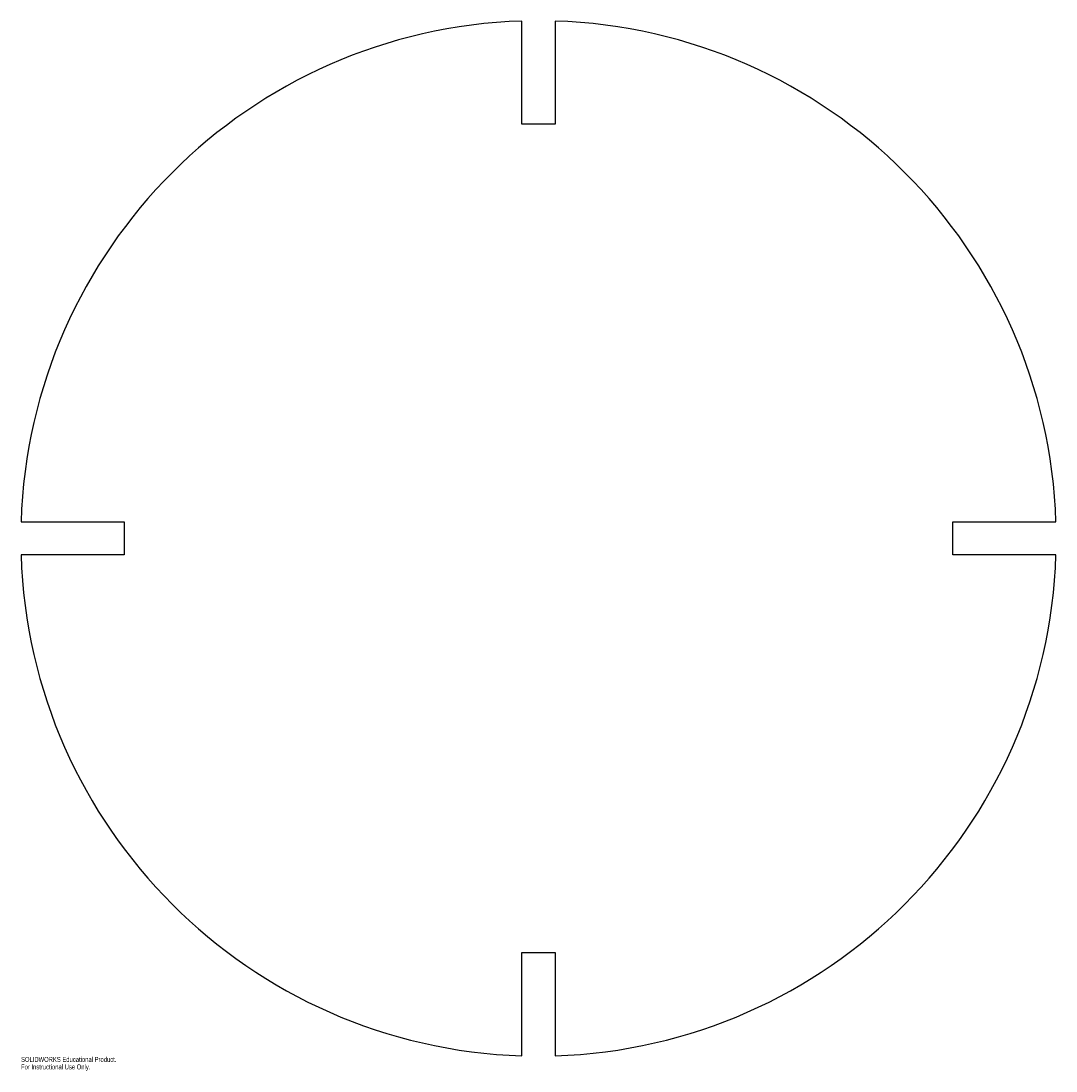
# Model space of a CAD drawing. Header units: millimetres. Extents: x -500 to 500, y -514 to 500.
import ezdxf

# ---------------------------------------------------------------- set-up
doc = ezdxf.new("R2010")
doc.units = ezdxf.units.MM
doc.styles.add('SLDTEXTSTYLE0', font='TXT', dxfattribs={"width": 0.7})

msp = doc.modelspace()

# ---------------------------------------------------------------- linework, layer by layer
at = {"color": 7, "linetype": 'Continuous', "lineweight": 25}
for p, q in [((-16, 400), (-16, 499.7)), ((16, 499.7), (16, 400)), ((16, 400), (-16, 400)), ((-499.7, 16), (-400, 16)), ((-400, 16), (-400, -16)), ((400, -16), (400, 16)), ((400, 16), (499.7, 16)), ((-400, -16), (-499.7, -16)), ((499.7, -16), (400, -16)), ((-16, -499.7), (-16, -400)), ((-16, -400), (16, -400)), ((16, -400), (16, -499.7))]:
    msp.add_line(p, q, dxfattribs=at)
for start, end in [(91.8338, 178.1662), (1.8338, 88.1662), (181.8338, 268.1662), (271.8338, 358.1662)]:
    msp.add_arc((0, 0), 500, start, end, dxfattribs=at)

# ---------------------------------------------------------------- texts
at = {"color": 7, "linetype": 'Continuous', "char_height": 4.834, "attachment_point": 1, "style": 'SLDTEXTSTYLE0'}
for s, insert in [('SOLIDWORKS Educational Product.', (-499.7, -500.8)), ('For Instructional Use Only.', (-499.7, -508))]:
    msp.add_mtext(s, dxfattribs=dict(at, insert=insert))

doc.saveas('drawing.dxf')
